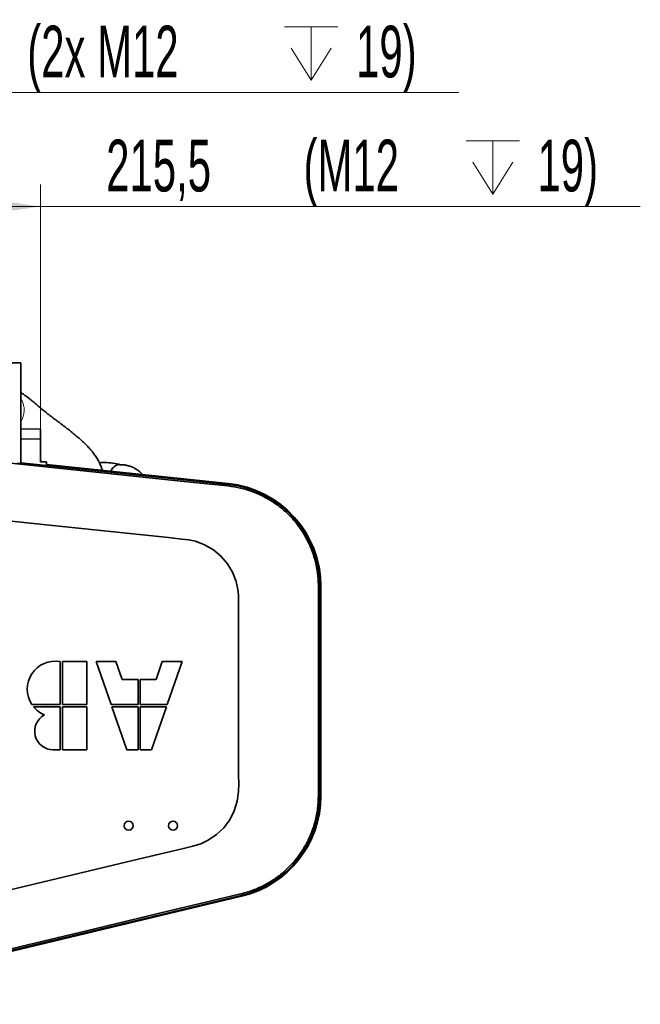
# Model space of a CAD drawing. Header units: millimetres. Extents: x 0 to 11920, y 0 to 8400.
# Tile 55 of 120: x 8902 to 9741, y 1191 to 2523. Entities that reach past the tile are written whole.
import ezdxf

# ---------------------------------------------------------------- set-up
doc = ezdxf.new("R2010")
doc.units = ezdxf.units.MM
doc.header["$LTSCALE"] = 20
doc.styles.add('SLDTEXTSTYLE0', font='TXT', dxfattribs={"width": 0.605})
doc.dimstyles.new('SLDDIMSTYLE13', dxfattribs={"dimtxt": 70, "dimasz": 70, "dimexe": 0, "dimexo": 0.0625, "dimgap": 17.5, "dimtad": 1, "dimdec": 1, "dimlfac": 0.5, "dimrnd": 1e-09, "dimzin": 12, "dimdsep": 46, "dimtxsty": 'SLDTEXTSTYLE0', "dimsah": 1, "dimcen": 0.09, "dimadec": 0, "dimazin": 3, "dimtfac": 1, "dimtofl": 0, "dimtmove": 0, "dimatfit": 3, "dimfxl": 1, "dimfrac": 2, "dimtolj": 1, "dimtzin": 12, "dimarcsym": 0})

# ---------------------------------------------------------------- blocks, each defined once
blk = doc.blocks.new('SW_SYMBOL_HOLE_DEPTH')
at = {"color": 0, "linetype": 'Continuous', "lineweight": 18}
for p, q in [((0, 17500), (16000, 17500)), ((8000, 17500), (8000, 1500)), ((2000, 11100), (8000, 1500)), ((14000, 11100), (8000, 1500))]:
    blk.add_line(p, q, dxfattribs=at)
blk = doc.blocks.new('_D_76')
at = {"color": 7, "linetype": 'Continuous', "lineweight": 0}
for p, q in [((8302.4, 2306.8), (8302.4, 2454.4)), ((8499.4, 1576.8), (8499.4, 2454.4)), ((8499.4, 2424.4), (8302.4, 2424.4)), ((8499.4, 2424.4), (9495.8, 2424.4))]:
    blk.add_line(p, q, dxfattribs=at)
at = {"color": 7, "linetype": 'Continuous', "lineweight": 18}
for points in [[(8302.4, 2424.4), (8372.4, 2414.4), (8372.4, 2434.4)], [(8499.4, 2424.4), (8429.4, 2434.4), (8429.4, 2414.4)]]:
    blk.add_solid(points, dxfattribs=at)
at = {"color": 7, "linetype": 'Continuous', "lineweight": 18, "xscale": 0.0045117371, "yscale": 0.0045117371, "zscale": 0.0045117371}
blk.add_blockref('SW_SYMBOL_HOLE_DEPTH', (9260.1, 2434.6), dxfattribs=at)
at = {"color": 7, "linetype": 'Continuous', "lineweight": 18, "char_height": 70, "attachment_point": 1, "style": 'SLDTEXTSTYLE0'}
for s, insert in [('(2x M12', (8912.3, 2514.9)), ('19)', (9356.8, 2514.9)), ('98,5', (8698.9, 2514.9))]:
    blk.add_mtext(s, dxfattribs=dict(at, insert=insert))
blk = doc.blocks.new('_D_77')
at = {"color": 7, "linetype": 'Continuous', "lineweight": 0}
for p, q in [((8499.4, 1576.8), (8499.4, 2300.3)), ((8930.4, 1959.4), (8930.4, 2300.3)), ((8499.4, 2270.3), (8930.4, 2270.3)), ((8930.4, 2270.3), (9741, 2270.3))]:
    blk.add_line(p, q, dxfattribs=at)
at = {"color": 7, "linetype": 'Continuous', "lineweight": 18}
for points in [[(8499.4, 2270.3), (8569.4, 2260.3), (8569.4, 2280.3)], [(8930.4, 2270.3), (8860.4, 2280.3), (8860.4, 2260.3)]]:
    blk.add_solid(points, dxfattribs=at)
at = {"color": 7, "linetype": 'Continuous', "lineweight": 18, "xscale": 0.0045117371, "yscale": 0.0045117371, "zscale": 0.0045117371}
blk.add_blockref('SW_SYMBOL_HOLE_DEPTH', (9505.4, 2280.4), dxfattribs=at)
at = {"color": 7, "linetype": 'Continuous', "lineweight": 18, "char_height": 70, "attachment_point": 1, "style": 'SLDTEXTSTYLE0'}
for s, insert in [('215,5', (9019, 2360.7)), ('(M12', (9285.8, 2360.7)), ('19)', (9602, 2360.7))]:
    blk.add_mtext(s, dxfattribs=dict(at, insert=insert))

msp = doc.modelspace()

# ---------------------------------------------------------------- linework, layer by layer
at = {"color": 7, "linetype": 'Continuous', "lineweight": 35}
for p, q in [((8887.40619, 2058.78515), (8903.406192, 2058.78515)), ((8903.406192, 1922.785113), (8903.406192, 2058.78515)), ((8930.40054, 1969.266603), (8903.406192, 1969.737837)), ((8930.40054, 1955.430457), (8930.40054, 1969.266603)), ((8930.40054, 1955.430457), (8903.406192, 1955.901811)), ((8930.40054, 1955.430457), (8930.40054, 1924.789736)), ((8903.406192, 1922.785113), (8898.546685, 1922.785113)), ((8903.406192, 1923.751781), (9183.798988, 1894.453595)), ((8930.40054, 1926.99928), (8932.408084, 1924.789736)), ((8938.400526, 1924.789736), (8930.40054, 1924.789736)), ((8938.400526, 1921.344945), (8938.400526, 1924.789736)), ((8938.400526, 1921.344945), (9183.928151, 1895.689676)), ((9305.855711, 1756.65612), (9305.855711, 1473.277995)), ((9307.948132, 1756.65612), (9307.948132, 1473.277995)), ((9309.191067, 1756.65612), (9309.191067, 1473.277995)), ((8956.75071, 1596.604774), (8956.75071, 1654.789755)), ((8959.72069, 1654.789755), (8959.72069, 1596.604774)), ((8992.795725, 1654.789755), (8959.72069, 1654.789755)), ((8992.795725, 1596.604774), (8992.795725, 1654.789755)), ((9005.215724, 1654.789755), (9025.55414, 1596.604774)), ((9032.215734, 1654.789755), (9005.215724, 1654.789755)), ((9040.709694, 1630.489776), (9032.215734, 1654.789755)), ((9094.855745, 1654.789755), (9086.361726, 1630.489776)), ((9121.855695, 1654.789755), (9094.855745, 1654.789755)), ((9101.517279, 1596.604774), (9121.855695, 1654.789755)), ((9062.050719, 1630.489776), (9040.709694, 1630.489776)), ((9062.050719, 1596.604774), (9062.050719, 1630.489776)), ((9086.361726, 1630.489776), (9065.0207, 1630.489776)), ((9065.0207, 1630.489776), (9065.0207, 1596.604774)), ((8918.684651, 1596.604774), (8956.75071, 1596.604774)), ((8956.75071, 1593.634794), (8920.881708, 1593.634794)), ((8956.75071, 1535.449693), (8956.75071, 1593.634794)), ((8959.72069, 1596.604774), (8992.795725, 1596.604774)), ((8959.72069, 1593.634794), (8959.72069, 1535.449693)), ((8992.795725, 1593.634794), (8959.72069, 1593.634794)), ((8992.795725, 1535.449693), (8992.795725, 1593.634794)), ((9025.55414, 1596.604774), (9062.050719, 1596.604774)), ((9026.592274, 1593.634794), (9046.93069, 1535.449693)), ((9062.050719, 1593.634794), (9026.592274, 1593.634794)), ((9062.050719, 1535.449693), (9062.050719, 1593.634794)), ((9065.0207, 1596.604774), (9101.517279, 1596.604774)), ((9065.0207, 1593.634794), (9065.0207, 1535.449693)), ((9100.479145, 1593.634794), (9065.0207, 1593.634794)), ((9080.140729, 1535.449693), (9100.479145, 1593.634794)), ((8947.435696, 1535.449693), (8956.75071, 1535.449693)), ((8959.72069, 1535.449693), (8992.795725, 1535.449693)), ((9046.93069, 1535.449693), (9062.050719, 1535.449693)), ((9065.0207, 1535.449693), (9080.140729, 1535.449693)), ((9201.600034, 1338.524053), (8590.282951, 1192.44952)), ((9201.888879, 1337.315271), (8590.57181, 1191.240737))]:
    msp.add_line(p, q, dxfattribs=at)
at = {"color": 8, "linetype": 'Continuous', "lineweight": 18}
for p, q in [((8903.406192, 2011.048386), (8905.946363, 2006.133149)), ((9183.580239, 1892.36016), (9183.798988, 1894.453595)), ((9305.855711, 1756.65612), (9307.948132, 1756.65612)), ((9305.855711, 1473.277995), (9307.948132, 1473.277995)), ((9201.110561, 1340.572545), (9201.600034, 1338.524053))]:
    msp.add_line(p, q, dxfattribs=at)
at = {"color": 7, "linetype": 'Continuous', "lineweight": 35, "flags": 128}
for points in [[(8855.888744, 1926.600406), (8962.58517, 1915.451715), (9073.082705, 1903.905818), (9128.331442, 1898.132989), (9183.580239, 1892.36016)], [(8779.535879, 1856.312106), (8937.762548, 1839.779088), (9103.128154, 1822.49994), (9121.427972, 1820.587823), (9130.591531, 1819.445321), (9139.60876, 1817.5369), (9152.06017, 1812.89787), (9163.889487, 1806.041071), (9174.102862, 1797.541449), (9182.9951, 1787.15534), (9189.819176, 1775.753567), (9194.772382, 1763.00914), (9197.43659, 1749.993393), (9197.920878, 1743.189881), (9198.00051, 1736.362288), (9198.00051, 1611.673305), (9198.00051, 1572.789738), (9198.00051, 1522.07298), (9198.00051, 1500.537584), (9198.084731, 1489.766786), (9197.901566, 1479.002426), (9196.138461, 1465.841482), (9192.0801, 1452.79474), (9186.063547, 1440.957973), (9177.917559, 1429.989049), (9168.319483, 1420.805166), (9156.9977, 1413.146207), (9146.855433, 1408.485124), (9136.166055, 1405.066678), (9125.198264, 1402.362296), (9114.220758, 1399.843166), (9069.926222, 1389.258811), (8728.84189, 1307.756612)], [(9201.110561, 1340.572545), (9151.780625, 1328.785131), (9102.450688, 1316.997716), (9003.790755, 1293.422887), (8589.793448, 1194.49825)]]:
    msp.add_lwpolyline(points, dxfattribs=at)
at = {"color": 7, "linetype": 'Continuous', "lineweight": 35}
for centre, radius in [((9049.400511, 1432.789708), 6.000007), ((9109.400499, 1432.789749), 5.999979)]:
    msp.add_circle(centre, radius, dxfattribs=at)
for centre, radius, start, end in [((9169.400505, 1756.656176), 138.547627, 359.99997666, 84.034798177), ((9169.400666, 1756.656196), 139.790402, 359.999968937, 84.034860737), ((8950.135696, 1617.57309), 37.799981, 79.921315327, 213.691269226), ((8950.135361, 1617.572549), 37.79937, 219.292865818, 247.34043882), ((8947.435769, 1560.559739), 25.110046, 118.192299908, 269.999834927), ((9169.400898, 1473.277723), 138.547234, 283.438734, 0.000112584), ((9169.400592, 1473.278091), 139.790476, 283.438824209, 359.999961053)]:
    msp.add_arc(centre, radius, start, end, dxfattribs=at)
for points, knots in [([(9013.709624, 1913.475821), (9013.308829, 1914.838654), (9012.415935, 1917.874788), (9010.487622, 1922.437103), (9008.024696, 1927.316798), (9005.039135, 1932.205733), (9001.836247, 1936.684781), (8998.855941, 1940.38232), (8996.31293, 1943.296791), (8993.988619, 1945.808346), (8991.637536, 1948.222661), (8988.639556, 1951.163019), (8984.762576, 1954.757812), (8979.824231, 1959.063637), (8974.581969, 1963.399419), (8969.490744, 1967.449677), (8964.962969, 1970.958026), (8960.797211, 1974.132447), (8956.741111, 1977.190811), (8952.862365, 1980.100943), (8949.543939, 1982.592854), (8946.699487, 1984.737589), (8944.089397, 1986.718155), (8941.543431, 1988.667715), (8939.26281, 1990.438632), (8937.122095, 1992.12456), (8934.918109, 1993.888468), (8932.526337, 1995.83939), (8930.187027, 1997.786631), (8928.103055, 1999.549123), (8926.192451, 2001.179504), (8924.09899, 2002.971077), (8921.590147, 2005.108919), (8918.693227, 2007.541307), (8915.705244, 2009.982608), (8912.85668, 2012.212056), (8910.347258, 2014.068867), (8908.152621, 2015.594593), (8906.219944, 2016.843803), (8904.671732, 2017.795635), (8903.751614, 2018.298762), (8903.406192, 2018.487642)], [0, 0, 0, 0, 0.0275625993, 0.0614042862, 0.0959698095, 0.1336245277, 0.1724912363, 0.2027941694, 0.2257933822, 0.2475747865, 0.2692242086, 0.2912137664, 0.3290959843, 0.3718530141, 0.4184006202, 0.4611620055, 0.4981564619, 0.529605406, 0.562844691, 0.5967817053, 0.6237492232, 0.6434138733, 0.6659451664, 0.6873609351, 0.7056703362, 0.7220039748, 0.7402636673, 0.7604762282, 0.7819273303, 0.799355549, 0.8134655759, 0.8306910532, 0.8528513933, 0.8774596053, 0.9041298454, 0.9277595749, 0.9476810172, 0.9647295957, 0.9796420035, 0.9923573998, 1, 1, 1, 1]), ([(9038.522859, 1921.02916), (9038.421237, 1921.061825), (9035.032434, 1922.151131), (9027.828985, 1923.275561), (9018.284111, 1924.301496), (9012.158961, 1923.948902), (9009.724517, 1923.808763)], [0, 0, 0, 0, 0.0110199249, 0.3674848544, 0.7486064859, 1, 1, 1, 1]), ([(9037.421365, 1921.09997), (9037.371846, 1921.109399), (9036.398229, 1921.29479), (9034.398306, 1920.906139), (9031.657091, 1919.864364), (9029.129709, 1917.997239), (9026.970129, 1915.497523), (9025.648412, 1913.51524), (9025.187024, 1912.351537), (9025.158484, 1912.279556)], [0, 0, 0, 0, 0.0094406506, 0.1856191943, 0.3669395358, 0.5596061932, 0.7654605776, 0.9854924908, 1, 1, 1, 1]), ([(9067.950685, 1907.808254), (9067.66554, 1908.137429), (9066.684412, 1909.270057), (9064.641359, 1911.231317), (9061.520779, 1913.780372), (9057.76679, 1916.15101), (9053.44336, 1918.196461), (9048.652069, 1919.782735), (9043.037931, 1920.918229), (9039.005498, 1921.060149), (9036.871453, 1921.135256)], [0, 0, 0, 0, 0.0374453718, 0.1288420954, 0.2430871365, 0.3835157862, 0.5094570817, 0.6535183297, 0.8166348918, 1, 1, 1, 1]), ([(9183.580239, 1892.36016), (9189.291601, 1891.545285), (9200.737655, 1889.912206), (9217.329876, 1884.749917), (9232.583873, 1877.982238), (9246.304432, 1869.702813), (9258.501825, 1860.365442), (9269.590153, 1849.728811), (9279.383468, 1837.888968), (9287.803417, 1825.037522), (9294.74568, 1811.329691), (9300.074031, 1796.914454), (9303.745321, 1782.000531), (9305.598028, 1768.494187), (9305.782449, 1760.021814), (9305.855711, 1756.65612)], [0, 0, 0, 0, 0.0864168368, 0.1731866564, 0.2596048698, 0.3361741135, 0.4129881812, 0.4895580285, 0.5661364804, 0.6429590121, 0.7195377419, 0.7961193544, 0.8729458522, 0.949527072, 1, 1, 1, 1]), ([(9305.855711, 1473.277995), (9305.637774, 1467.512842), (9305.201011, 1455.958969), (9301.788603, 1438.920444), (9296.640333, 1423.045372), (9289.828953, 1408.537739), (9281.806446, 1395.434778), (9272.376563, 1383.300428), (9261.615274, 1372.332624), (9249.707678, 1362.616773), (9235.713253, 1353.629533), (9219.557995, 1345.786969), (9207.259683, 1342.31068), (9201.110561, 1340.572545)], [0, 0, 0, 0, 0.0948622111, 0.1901121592, 0.2849745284, 0.3690425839, 0.4533777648, 0.537444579, 0.6215099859, 0.7058430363, 0.7899080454, 0.894954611, 1, 1, 1, 1])]:
    msp.add_open_spline(points, degree=3, knots=knots, dxfattribs=at)
at = {"color": 8, "linetype": 'Continuous', "lineweight": 18}
for points, knots in [([(8905.946363, 2006.133149), (8906.223861, 2005.390863), (8906.778799, 2003.906445), (8907.154383, 2002.366839), (8907.342155, 2001.597116)], [0, 0, 0, 0, 0.5000519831, 1, 1, 1, 1]), ([(8907.342155, 2001.597116), (8907.563795, 2000.442928), (8908.0084, 1998.127649), (8908.036992, 1995.770204), (8908.051331, 1994.587967)], [0, 0, 0, 0, 0.498509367, 1, 1, 1, 1]), ([(8908.051331, 1994.587967), (8907.893185, 1992.401744), (8907.576464, 1988.023388), (8905.864155, 1983.981205), (8905.006845, 1981.957385)], [0, 0, 0, 0, 0.4993250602, 1, 1, 1, 1]), ([(8905.006845, 1981.957385), (8904.660284, 1981.270167), (8904.172613, 1980.303135), (8903.57819, 1979.398988), (8903.406192, 1979.13737)], [0, 0, 0, 0, 0.7106464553, 1, 1, 1, 1])]:
    msp.add_open_spline(points, degree=3, knots=knots, dxfattribs=at)

# ---------------------------------------------------------------- dimensions: what is measured, and where the dimension line sits
at = {"color": 7, "linetype": 'Continuous', "lineweight": 18}
for base, p2, text, picture, middle in [((8302.400525, 2424.445218), (8302.400525, 2302.789755), '<> (2x M12{\\fGDT;x}19)', '_D_76', (9097.313336, 2424.445218)), ((8930.400525, 2270.277746), (8930.400525, 1955.430418), '<> (M12{\\fGDT;x}19)', '_D_77', (9379.962034, 2270.277746))]:
    dim = msp.add_linear_dim(base=base, p1=(8499.400525, 1572.789755), p2=p2, text=text, dimstyle='SLDDIMSTYLE13', dxfattribs=at)
    dim.commit()
    dim.dimension.update_dxf_attribs({"geometry": picture, "text_midpoint": middle, "dimtype": 160})

doc.saveas('drawing.dxf')
